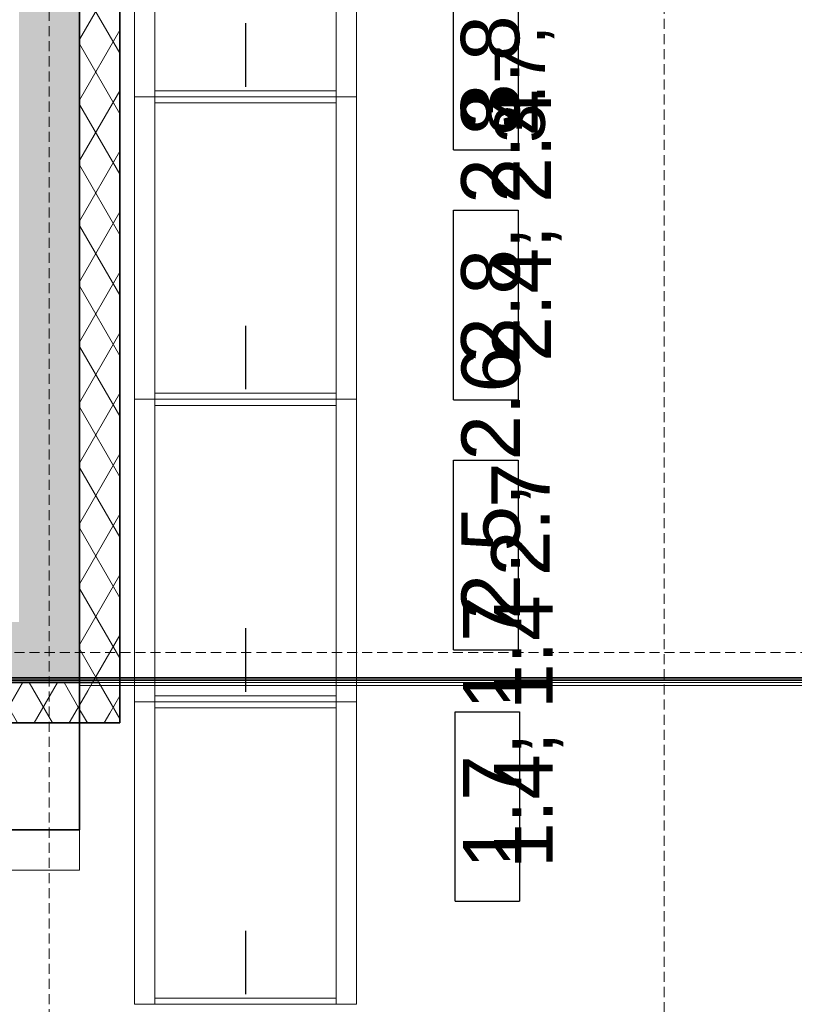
# Model space of a CAD drawing. Header units: millimetres. Extents: x -148444 to 51443, y -4810 to 453290.
# Tile 169 of 256: x 27492 to 31334, y 8712 to 13594. Entities that reach past the tile are written whole.
import ezdxf

# ---------------------------------------------------------------- set-up
doc = ezdxf.new("R2010")
doc.units = ezdxf.units.MM
doc.linetypes.add('DASHED', pattern=[0.75, 0.5, -0.25])
for name, color, linetype in [('#klimartzacja', 8, 'Continuous'), ('#Przebicia', 8, 'Continuous'), ('- A - ocieplenie', 8, 'Continuous'), ('FLUID-N1', 8, 'Continuous'), ('FLUID-N1-150-ARRDU', 8, 'Continuous'), ('FLUID-N1-INS', 8, 'Continuous'), ('Konstrukcja - Dach', 8, 'Continuous'), ('Konstrukcja - Siatka mod', 8, 'Continuous'), ('Konstrukcja - Stropy', 8, 'Continuous'), ('Konstrukcja - Ściany zewnętrzne', 8, 'Continuous')]:
    doc.layers.add(name, color=color, linetype=linetype)
doc.styles.add('STYL_AUTOMATYCZNY_1', font='arial.ttf')
pattern_1 = [(60, (-220940.59, 291884.62), (-129.90381, 75), []), (120, (-220940.59, 291884.62), (129.90381, 75), [])]
pattern_2 = [(60, (-220940.28, 291884.62), (-129.90381, 75), []), (120, (-220940.28, 291884.62), (129.90381, 75), [])]

msp = doc.modelspace()

# ---------------------------------------------------------------- hatches: boundary and pattern name
at = {"layer": '- A - ocieplenie', "linetype": 'Continuous', "lineweight": 13}
h = msp.add_hatch(dxfattribs=at)
h.set_pattern_fill('Izolacja_miękka_0007', color=8, style=0, pattern_type=2)
h.set_pattern_definition(pattern_1)
h.paths.add_polyline_path([(27988, 10306.9), (27988, 15556.9), (27788, 15556.9), (27788, 10306.9)])
at = {"layer": '- A - ocieplenie', "linetype": 'Continuous', "lineweight": 13, "ltscale": 100}
h = msp.add_hatch(dxfattribs=at)
h.set_pattern_fill('Izolacja_miękka_0007_0007', color=8, style=0, pattern_type=2)
h.set_pattern_definition(pattern_2)
h.paths.add_polyline_path([(27988.3, 10306.9), (27988.3, 15349.3), (27788.3, 15349.3), (27788.3, 10306.9)])
at = {"layer": '- A - ocieplenie', "linetype": 'Continuous', "lineweight": 13}
h = msp.add_hatch(dxfattribs=at)
h.set_pattern_fill('Izolacja_miękka_0007', color=8, style=0, pattern_type=2)
h.set_pattern_definition(pattern_1)
h.paths.add_polyline_path([(25428.2, 10106.9), (27788, 10106.9), (27788, 10306.9), (25428.2, 10306.9)])
at = {"layer": '- A - ocieplenie', "linetype": 'Continuous', "lineweight": 13, "ltscale": 100}
h = msp.add_hatch(dxfattribs=at)
h.set_pattern_fill('Izolacja_miękka_0007_0007', color=8, style=0, pattern_type=2)
h.set_pattern_definition(pattern_2)
h.paths.add_polyline_path([(25428.5, 10106.9), (27788.3, 10106.9), (27788.3, 10306.9), (25428.5, 10306.9)])
at = {"layer": '- A - ocieplenie', "linetype": 'Continuous', "lineweight": 13}
h = msp.add_hatch(dxfattribs=at)
h.set_pattern_fill('Izolacja_miękka_0007', color=8, style=0, pattern_type=2)
h.set_pattern_definition(pattern_1)
h.paths.add_polyline_path([(27988, 10306.9), (27788, 10306.9), (27988, 10106.9)])
h = msp.add_hatch(dxfattribs=at)
h.set_pattern_fill('Izolacja_miękka_0007', color=8, style=0, pattern_type=2)
h.set_pattern_definition(pattern_1)
h.paths.add_polyline_path([(27788, 10306.9), (27788, 10106.9), (27988, 10106.9)])
at = {"layer": '- A - ocieplenie', "linetype": 'Continuous', "lineweight": 13, "ltscale": 100}
h = msp.add_hatch(dxfattribs=at)
h.set_pattern_fill('Izolacja_miękka_0007_0007', color=8, style=0, pattern_type=2)
h.set_pattern_definition(pattern_2)
h.paths.add_polyline_path([(27988.3, 10306.9), (27788.3, 10306.9), (27988.3, 10106.9)])
h = msp.add_hatch(dxfattribs=at)
h.set_pattern_fill('Izolacja_miękka_0007_0007', color=8, style=0, pattern_type=2)
h.set_pattern_definition(pattern_2)
h.paths.add_polyline_path([(27788.3, 10306.9), (27788.3, 10106.9), (27988.3, 10106.9)])
at = {"layer": 'Konstrukcja - Ściany zewnętrzne', "linetype": 'Continuous', "lineweight": 13}
for points in [[(27488, 15556.9), (27488, 10606.9), (27788, 10606.9), (27788, 15556.9)], [(27788, 10606.9), (25428.2, 10606.9), (25428.2, 10306.9), (27788, 10306.9)]]:
    msp.add_hatch(color=8, dxfattribs=at).paths.add_polyline_path(points)

# ---------------------------------------------------------------- linework, layer by layer
at = {"layer": '#klimartzacja', "color": 8, "linetype": 'Continuous', "lineweight": 25, "ltscale": 100}
for p, q in [((29644.1, 12949.3), (29644.1, 13889.3)), ((29964.1, 13889.3), (29964.1, 12949.3)), ((29644.1, 12949.3), (29964.1, 12949.3)), ((29644.1, 11709.3), (29644.1, 12649.3)), ((29644.1, 12649.3), (29964.1, 12649.3)), ((29964.1, 12649.3), (29964.1, 11709.3)), ((29644.1, 11709.3), (29964.1, 11709.3)), ((29644.1, 10469.3), (29644.1, 11409.3)), ((29644.1, 11409.3), (29964.1, 11409.3)), ((29964.1, 11409.3), (29964.1, 10469.3)), ((29644.1, 10469.3), (29964.1, 10469.3)), ((29651.3, 9222.5), (29651.3, 10162.5)), ((29651.3, 10162.5), (29971.3, 10162.5)), ((29971.3, 10162.5), (29971.3, 9222.5)), ((29651.3, 9222.5), (29971.3, 9222.5))]:
    msp.add_line(p, q, dxfattribs=at)
at = {"layer": '#Przebicia', "color": 8, "linetype": 'Continuous', "lineweight": 35, "ltscale": 100}
for p, q in [((27888, 10306.9), (27688, 10306.9)), ((27788, 9577), (27788, 10306.9)), ((23983.9, 9577), (27788, 9577))]:
    msp.add_line(p, q, dxfattribs=at)
at = {"layer": '- A - ocieplenie', "color": 8, "linetype": 'Continuous', "lineweight": 35, "ltscale": 100, "flags": 128}
for points in [[(27788, 15556.9), (27788, 10306.9)], [(27988, 10306.9), (27988, 15556.9)], [(27788, 10306.9), (25428.2, 10306.9)], [(27988, 10106.9), (27988, 10306.9)], [(25428.2, 10106.9), (27988, 10106.9)]]:
    msp.add_lwpolyline(points, dxfattribs=at)
at = {"layer": '- A - ocieplenie', "color": 8, "linetype": 'Continuous', "lineweight": 13, "ltscale": 100, "flags": 128}
for points in [[(27788.3, 15549.3), (27788.3, 10306.9)], [(27988.3, 10306.9), (27988.3, 15349.3)], [(27788.3, 10306.9), (25428.5, 10306.9)], [(27988.3, 10106.9), (27988.3, 10306.9)], [(25428.5, 10106.9), (27988.3, 10106.9)]]:
    msp.add_lwpolyline(points, dxfattribs=at)
at = {"layer": 'FLUID-N1', "color": 8, "linetype": 'Continuous', "lineweight": 13, "ltscale": 100}
for p, q in [((28161.6, 13947.8), (28161.6, 13211.8)), ((29061.6, 13211.8), (29061.6, 13947.8)), ((28161.6, 13211.8), (28161.6, 11711.8)), ((29061.6, 11711.8), (29061.6, 13211.8)), ((28161.6, 11711.8), (28161.6, 10211.8)), ((29061.6, 10211.8), (29061.6, 11711.8)), ((28161.6, 10211.8), (28161.6, 8711.8)), ((29061.6, 8711.8), (29061.6, 10211.8))]:
    msp.add_line(p, q, dxfattribs=at)
at = {"layer": 'FLUID-N1', "color": 8, "linetype": 'Continuous', "lineweight": 18, "ltscale": 100}
for p, q in [((28161.6, 13241.8), (29061.6, 13241.8)), ((28161.6, 13181.8), (29061.6, 13181.8)), ((28161.6, 11741.8), (29061.6, 11741.8)), ((28161.6, 11681.8), (29061.6, 11681.8)), ((28161.6, 10241.8), (29061.6, 10241.8)), ((28161.6, 10181.8), (29061.6, 10181.8)), ((28161.6, 8741.8), (29061.6, 8741.8))]:
    msp.add_line(p, q, dxfattribs=at)
at = {"layer": 'FLUID-N1-150-ARRDU', "color": 8, "linetype": 'Continuous', "lineweight": 25, "ltscale": 100, "flags": 128}
for points in [[(28611.6, 13576.8), (28611.6, 13261.8)], [(28611.6, 12076.8), (28611.6, 11761.8)], [(28611.6, 10576.8), (28611.6, 10261.8)], [(28611.6, 9076.8), (28611.6, 8761.8)]]:
    msp.add_lwpolyline(points, dxfattribs=at)
at = {"layer": 'FLUID-N1-INS', "color": 8, "linetype": 'Continuous', "lineweight": 13, "ltscale": 100}
for p, q in [((28061.6, 13211.8), (28061.6, 13947.8)), ((29161.6, 13947.8), (29161.6, 13211.8)), ((29161.6, 13211.8), (28061.6, 13211.8)), ((29161.6, 13211.8), (28061.6, 13211.8)), ((28061.6, 11711.8), (28061.6, 13211.8)), ((29161.6, 13211.8), (29161.6, 11711.8)), ((29161.6, 11711.8), (28061.6, 11711.8)), ((28061.6, 10211.8), (28061.6, 11711.8)), ((29161.6, 11711.8), (28061.6, 11711.8)), ((29161.6, 11711.8), (29161.6, 10211.8)), ((29161.6, 10211.8), (28061.6, 10211.8)), ((28061.6, 8711.8), (28061.6, 10211.8)), ((29161.6, 10211.8), (28061.6, 10211.8)), ((29161.6, 10211.8), (29161.6, 8711.8)), ((29161.6, 8711.8), (28061.6, 8711.8))]:
    msp.add_line(p, q, dxfattribs=at)
at = {"layer": 'Konstrukcja - Dach', "color": 8, "linetype": 'Continuous', "lineweight": 13, "ltscale": 100, "flags": 128}
for points in [[(27788, 10306.9), (27788, 15549.3)], [(27788, 10306.9), (27788, 15549.3)], [(27788.3, 10306.9), (27788.3, 15549.3)], [(27788.3, 10306.9), (27788.3, 15549.3)], [(23972.5, 10320.5), (36428, 10320.5)], [(23972.5, 10306.9), (36428, 10306.9)], [(23972.8, 10320.5), (36428.3, 10320.5)], [(23972.8, 10306.9), (36428.3, 10306.9)], [(23980.1, 10332.7), (36428, 10332.7)], [(23980.1, 10318.2), (36428, 10318.2)], [(23980.5, 10329.5), (36428.3, 10329.5)], [(23980.5, 10318.2), (36428.3, 10318.2)], [(36428, 10306.9), (27788, 10306.9)], [(27788, 10306.9), (27788, 10293.3)], [(36428, 10306.9), (27788, 10306.9)], [(27788, 10306.9), (27788, 10293.3)], [(36428.3, 10306.9), (27788.3, 10306.9)], [(27788.3, 10306.9), (27788.3, 10293.3)], [(36428.3, 10306.9), (27788.3, 10306.9)], [(27788.3, 10306.9), (27788.3, 10293.3)], [(36428, 10293.3), (27788, 10293.3)], [(36428, 10293.3), (27788, 10293.3)], [(36428.3, 10293.3), (27788.3, 10293.3)], [(36428.3, 10293.3), (27788.3, 10293.3)]]:
    msp.add_lwpolyline(points, dxfattribs=at)
at = {"layer": 'Konstrukcja - Siatka mod', "color": 8, "linetype": 'DASHED', "lineweight": 13, "ltscale": 100}
for p, q in [((27638, 18662.8), (27638, 1698)), ((30688, 1698), (30688, 18662.8)), ((7290.5, 10456.9), (36735, 10456.9))]:
    msp.add_line(p, q, dxfattribs=at)
at = {"layer": 'Konstrukcja - Stropy', "color": 8, "linetype": 'Continuous', "lineweight": 13, "ltscale": 100, "flags": 128}
for points in [[(21408.3, 16056.9), (21408.3, 12618.5), (20525.1, 12618.5), (20525.1, 9577), (23972.8, 9577), (23972.8, 10318.2), (27988.3, 10318.2), (27988.3, 16056.9)], [(21408.3, 15856.9), (21408.3, 12622.9), (20509.5, 12622.9), (20509.5, 9377), (27788.3, 9377), (27788.3, 15856.9)]]:
    msp.add_lwpolyline(points, close=True, dxfattribs=at)
at = {"layer": 'Konstrukcja - Ściany zewnętrzne', "color": 8, "linetype": 'Continuous', "lineweight": 35, "ltscale": 100, "flags": 128}
for points in [[(27788, 10606.9), (27788, 15856.9)], [(27788, 10606.9), (27788, 10306.9)], [(25428.2, 10306.9), (27788, 10306.9)]]:
    msp.add_lwpolyline(points, dxfattribs=at)
at = {"layer": 'Konstrukcja - Ściany zewnętrzne', "color": 8, "linetype": 'Continuous', "lineweight": 13, "ltscale": 100, "flags": 128}
for points in [[(27788.3, 10606.9), (27788.3, 15856.9)], [(27788.3, 10606.9), (27788.3, 10306.9)], [(25428.5, 10306.9), (27788.3, 10306.9)]]:
    msp.add_lwpolyline(points, dxfattribs=at)

# ---------------------------------------------------------------- texts
at = {"layer": '#klimartzacja', "color": 8, "linetype": 'Continuous', "lineweight": 35, "attachment_point": 7, "rotation": 90, "style": 'STYL_AUTOMATYCZNY_1'}
for s, insert, char_height in [('\\A1;{\\pql;\\fArial|b0|i0|c238|p0;\\W1.000000;3.7, 3.6, 3,6}', (30143.4, 12983.5), 250), ('\\A1;{\\pql;\\fArial|b0|i0|c238|p0;\\W1.000000;3.8, 3.8}', (30024.1, 13052.1), 290), ('\\A1;{\\pql;\\fArial|b0|i0|c238|p0;\\W1.000000;2.4, 2.4}', (30180.4, 11898.5), 290), ('\\A1;{\\pql;\\fArial|b0|i0|c238|p0;\\W1.000000;2.8, 2.8}', (30025.5, 11893.3), 290), ('\\A1;{\\pql;\\fArial|b0|i0|c238|p0;\\W1.000000;2.5, 2.6}', (30027, 10619.7), 290), ('\\A1;{\\pql;\\fArial|b0|i0|c238|p0;\\W1.000000;2.7}', (30120.8, 10834.9), 290), ('\\A1;{\\pql;\\fArial|b0|i0|c238|p0;\\W1.000000;1.7, 1.7}', (30034, 9383.4), 290), ('\\A1;{\\pql;\\fArial|b0|i0|c238|p0;\\W1.000000;1.4, 1.4}', (30188.9, 9388.6), 290)]:
    msp.add_mtext(s, dxfattribs=dict(at, insert=insert, char_height=char_height))

doc.saveas('drawing.dxf')
